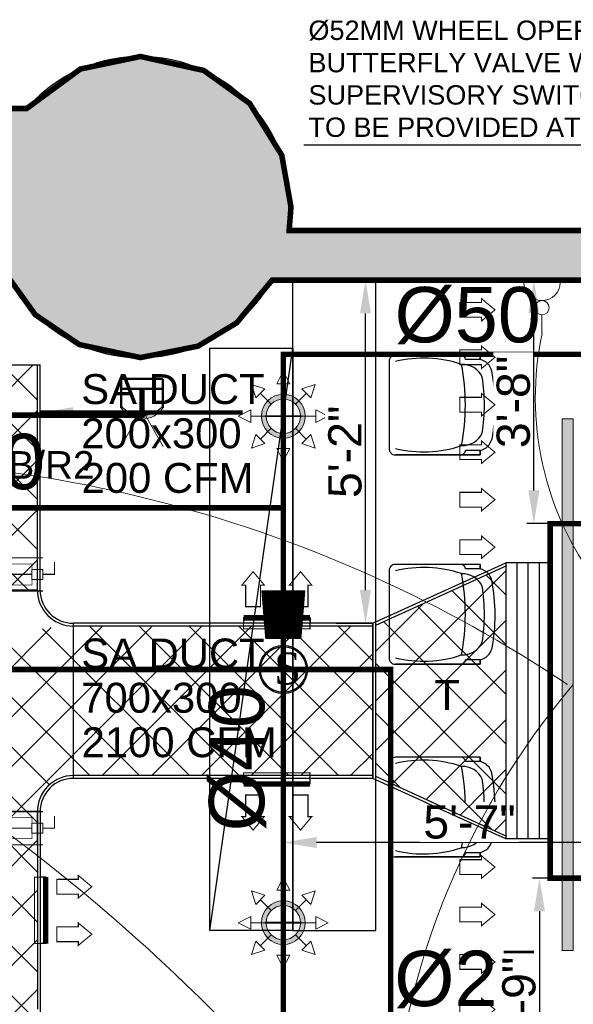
# Model space of a CAD drawing. Header units: millimetres. Extents: x 5491 to 7064, y -905 to 1700.
# Tile 16 of 18: x 5712 to 5812, y 1522 to 1700. Entities that reach past the tile are written whole.
import ezdxf

# ---------------------------------------------------------------- set-up
doc = ezdxf.new("R2010")
doc.units = ezdxf.units.MM
doc.linetypes.add('CONTINOUS', pattern=[0])
for name, color, linetype, lineweight in [('00-ABM  COMMON TEXT', 7, 'Continuous', 0), ('00-ABM-F-SP PIPES', 22, 'Continuous', 13), ('00-ABM-SPR-68-D', 6, 'Continuous', 0), ('CCTV Legend', 7, 'Continuous', 5), ('DT-ME-VOLUME CONTROL DAMPER', 1, 'Continuous', 20), ('E-POWER', 7, 'Continuous', 15), ('EE_LOOP (EMG)', 6, 'Continuous', 0), ('FAS Cable', 1, 'Continuous', 35), ('FAS Legend', 6, 'Continuous', 0), ('Fire Extinguisher', 1, 'Continuous', 0), ('LIGHT', 5, 'Continuous', 0), ('LOOP R', 1, 'Continuous', 0), ('MEP CCTV', 3, 'Continuous', 0), ('MEPTEK-SAD', 6, 'Continuous', 50), ('POWER LOOP', 6, 'Continuous', 0), ('Smoke Detector Belw for Celing', 1, 'Continuous', 15), ('wall', 8, 'Continuous', 30)]:
    doc.layers.add(name, color=color, linetype=linetype, lineweight=lineweight)
for name, color, linetype in [('00-ABM-SPRINKLER TEXT', 7, 'Continuous'), ('CCTV CABLE', 6, 'Continuous'), ('Furniture', 7, 'Continuous'), ('Jaushi-AC Equipment', 5, 'Continuous'), ('MEPTEK-DIMENSION', 7, 'Continuous'), ('TEXT', 7, 'Continuous')]:
    doc.layers.add(name, color=color, linetype=linetype)
doc.styles.add('ARUP', font='sanss___.ttf', dxfattribs={"height": 250})
doc.styles.get("Standard").update_dxf_attribs({"font": 'arial.ttf'})
doc.styles.add('style3', font='comic.ttf')
doc.dimstyles.new('ISO-25', dxfattribs={"dimtxt": 6, "dimasz": 6, "dimexe": 1.25, "dimexo": 0.625, "dimtad": 1, "dimdec": 0, "dimlunit": 4, "dimtxsty": 'Standard', "dimcen": 2.5, "dimclrd": 8, "dimclre": 8, "dimadec": 0, "dimazin": 0, "dimtfac": 1, "dimtdec": 0, "dimtmove": 0, "dimatfit": 3, "dimfxl": 0, "dimarcsym": 0})

# ---------------------------------------------------------------- blocks, each defined once
blk = doc.blocks.new('SP')
at = {"layer": '00-ABM-SPR-68-D', "lineweight": 0}
h = blk.add_hatch(color=3, dxfattribs=at)
h.paths.add_polyline_path([(1540.98, 1767.25, 1), (1546.58, 1761.64, 1)])
h.paths.add_polyline_path([(1545.97, 1762.26, -1), (1541.59, 1766.64, -1)], flags=16)
for p, q in [((1543.78, 1772.57), (1542.63, 1770.29)), ((1543.78, 1772.57), (1544.93, 1770.29)), ((1538.03, 1770.19), (1540.46, 1769.39)), ((1538.03, 1770.19), (1538.84, 1767.76)), ((1538.84, 1767.76), (1540.46, 1769.39)), ((1542.63, 1770.29), (1544.93, 1770.29)), ((1543.78, 1767.54), (1543.78, 1770.29)), ((1549.52, 1770.19), (1547.1, 1769.39)), ((1547.1, 1769.39), (1548.72, 1767.76)), ((1549.52, 1770.19), (1548.72, 1767.76)), ((1541.59, 1766.64), (1539.65, 1768.57)), ((1545.97, 1766.64), (1547.91, 1768.57)), ((1535.65, 1764.45), (1537.94, 1765.59)), ((1537.94, 1763.3), (1537.94, 1765.59)), ((1551.9, 1764.45), (1549.62, 1765.59)), ((1549.62, 1763.3), (1549.62, 1765.59)), ((1535.65, 1764.45), (1537.94, 1763.3)), ((1540.68, 1764.45), (1537.94, 1764.45)), ((1546.88, 1764.45), (1549.62, 1764.45)), ((1551.9, 1764.45), (1549.62, 1763.3)), ((1541.59, 1762.26), (1539.65, 1760.32)), ((1545.97, 1762.26), (1547.91, 1760.32)), ((1538.03, 1758.7), (1538.84, 1761.13)), ((1540.46, 1759.51), (1538.84, 1761.13)), ((1543.78, 1761.35), (1543.78, 1758.61)), ((1548.72, 1761.13), (1547.1, 1759.51)), ((1549.52, 1758.7), (1548.72, 1761.13)), ((1538.03, 1758.7), (1540.46, 1759.51)), ((1543.78, 1756.32), (1542.63, 1758.61)), ((1544.93, 1758.61), (1542.63, 1758.61)), ((1543.78, 1756.32), (1544.93, 1758.61)), ((1549.52, 1758.7), (1547.1, 1759.51))]:
    blk.add_line(p, q, dxfattribs=at)
at = {"layer": '00-ABM-SPR-68-D', "color": 3, "lineweight": 0, "const_width": 0.307}
for points in [[(1543.78, 1768.41), (1543.78, 1760.48)], [(1547.07, 1764.45), (1540.49, 1764.45)]]:
    blk.add_lwpolyline(points, dxfattribs=at)
at = {"layer": '00-ABM-SPR-68-D', "color": 3, "lineweight": 0}
for radius in [3.96, 3.1]:
    blk.add_circle((1543.78, 1764.45), radius, dxfattribs=at)
blk = doc.blocks.new('*D11')
at = {"layer": '00-ABM-F-SP PIPES', "color": 8, "lineweight": -2, "transparency": 16777216}
for p, q in [((5759.43, 1537.13), (5759.43, 1552.23)), ((5826.69, 1537.13), (5826.69, 1552.23)), ((5820.69, 1550.98), (5765.43, 1550.98))]:
    blk.add_line(p, q, dxfattribs=at)
at = {"layer": '00-ABM-F-SP PIPES', "color": 8, "transparency": 16777216}
for points in [[(5765.43, 1551.98), (5765.43, 1549.98), (5759.43, 1550.98)], [(5820.69, 1551.98), (5820.69, 1549.98), (5826.69, 1550.98)]]:
    blk.add_solid(points, dxfattribs=at)
at = {"layer": 'Defpoints', "color": 0, "transparency": 16777216}
for p in [(5759.43, 1550.98), (5759.43, 1536.5), (5826.69, 1536.5)]:
    blk.add_point(p, dxfattribs=at)
at = {"layer": '00-ABM-F-SP PIPES', "color": 0, "transparency": 16777216, "insert": (5793.06, 1554.66), "char_height": 6, "attachment_point": 5, "bg_fill": 3, "box_fill_scale": 1.1, "bg_fill_color": 256, "bg_fill_true_color": 13158600, "bg_fill_transparency": 0}
blk.add_mtext('5\'-7"', dxfattribs=at)
blk = doc.blocks.new('dome camera')
at = {"layer": 'MEP CCTV', "lineweight": 0}
blk.add_hatch(color=3, dxfattribs=at).paths.add_polyline_path([(-1802898, -38106, -0.452865), (-1802912, -38531), (-1802890, -38531, 0.531355), (-1802888, -38094)])
at = {"layer": 'MEP CCTV', "color": 3, "lineweight": 0}
for p, q in [((-1802888, -38094), (-1802912, -38094)), ((-1802888, -38094), (-1802898, -38106)), ((-1802890, -38531), (-1802912, -38531))]:
    blk.add_line(p, q, dxfattribs=at)
for points in [[(-1803194, -38094, 25, 25, 0), (-1803091, -38094, 50, 50, 0)], [(-1803194, -38094, 25, 25, 0), (-1803194, -38531, 50, 50, 0)], [(-1803091, -38094, 25, 25, 0), (-1802888, -38094, 50, 50, 0)], [(-1803091, -38094, 25, 25, 0), (-1803091, -38531, 50, 50, 0)], [(-1803194, -38531, 25, 25, 0), (-1803091, -38531, 50, 50, 0)], [(-1803091, -38531, 25, 25, 0), (-1802888, -38531, 50, 50, 0)]]:
    blk.add_lwpolyline(points, format="xyseb", dxfattribs=at)
for points in [[(-1802811, -38276), (-1802484, -38090)], [(-1802811, -38348), (-1802484, -38534)]]:
    blk.add_lwpolyline(points, dxfattribs=at)
at = {"layer": 'MEP CCTV', "color": 3, "lineweight": 0, "const_width": 12.9}
blk.add_lwpolyline([(-1802811, -38276, 0.402103), (-1802846, -38313, 0.401283), (-1802811, -38349, 0.401283)], format="xyb", dxfattribs=at)
at = {"layer": 'MEP CCTV', "color": 3, "lineweight": 0}
for centre, radius, start, end in [((-1803092, -38312), 283, 309.3583, 50.6417), ((-1803037, -38312), 264, 303.8352, 55.7719)]:
    blk.add_arc(centre, radius, start, end, dxfattribs=at)
blk = doc.blocks.new('wer')
at = {"layer": 'Smoke Detector Belw for Celing', "lineweight": 30}
h = blk.add_hatch(color=1, dxfattribs=at)
h.paths.add_polyline_path([(758174.1, 178757, 1), (758066.2, 178757, 1)])
h.paths.add_polyline_path([(758171.2, 178757, 1), (758069.1, 178757, 1)], flags=16)
at = {"layer": 'Smoke Detector Belw for Celing', "color": 1, "lineweight": 30}
for radius in [53.9, 51.1]:
    blk.add_circle((758120.2, 178757), radius, dxfattribs=at)
at = {"layer": 'Smoke Detector Belw for Celing', "color": 3, "lineweight": 30, "insert": (758099.6, 178794.8), "char_height": 71.28, "width": 1758.163, "attachment_point": 1, "style": 'style3'}
blk.add_mtext('{\\fTimes New Roman|b0|i0|c0|p18;S}', dxfattribs=at)
blk = doc.blocks.new('5a')
at = {"color": 30}
for p, q in [((0, -143), (0, 143)), ((254.3, 0), (399.6, 0))]:
    blk.add_line(p, q, dxfattribs=at)
blk.add_circle((198.7, 0), 55.7, dxfattribs=at)
blk.add_arc((0, 0), 143, 270, 90, dxfattribs=at)
blk = doc.blocks.new('*D100')
at = {"layer": 'Defpoints', "color": 0, "transparency": 16777216}
for p in [(5768.34, 1652.5), (5774.27, 1652.5), (5768.34, 1590.56)]:
    blk.add_point(p, dxfattribs=at)
at = {"layer": 'MEPTEK-DIMENSION', "transparency": 16777216}
for p, q in [((5768.97, 1652.5), (5775.52, 1652.5)), ((5774.27, 1596.56), (5774.27, 1646.5)), ((5768.97, 1590.56), (5775.52, 1590.56))]:
    blk.add_line(p, q, dxfattribs=at)
for points in [[(5773.27, 1646.5), (5775.27, 1646.5), (5774.27, 1652.5)], [(5773.27, 1596.56), (5775.27, 1596.56), (5774.27, 1590.56)]]:
    blk.add_solid(points, dxfattribs=at)
at = {"layer": 'MEPTEK-DIMENSION', "transparency": 16777216, "insert": (5770.58, 1621.53), "char_height": 6, "attachment_point": 5, "rotation": 90, "bg_fill": 3, "box_fill_scale": 1.1, "bg_fill_color": 256, "bg_fill_true_color": 13158600, "bg_fill_transparency": 0}
blk.add_mtext('5\'-2"', dxfattribs=at)
blk = doc.blocks.new('*D104')
at = {"layer": 'Defpoints', "color": 0, "transparency": 16777216}
for p in [(5804.68, 1652.5), (5815.45, 1652.5), (5815.45, 1608.56)]:
    blk.add_point(p, dxfattribs=at)
at = {"layer": 'MEPTEK-DIMENSION', "transparency": 16777216}
for p, q in [((5814.82, 1652.5), (5803.43, 1652.5)), ((5804.68, 1614.56), (5804.68, 1646.5)), ((5814.82, 1608.56), (5803.43, 1608.56))]:
    blk.add_line(p, q, dxfattribs=at)
for points in [[(5803.68, 1646.5), (5805.68, 1646.5), (5804.68, 1652.5)], [(5803.68, 1614.56), (5805.68, 1614.56), (5804.68, 1608.56)]]:
    blk.add_solid(points, dxfattribs=at)
at = {"layer": 'MEPTEK-DIMENSION', "transparency": 16777216, "insert": (5800.99, 1630.53), "char_height": 6, "attachment_point": 5, "rotation": 90, "bg_fill": 3, "box_fill_scale": 1.1, "bg_fill_color": 256, "bg_fill_true_color": 13158600, "bg_fill_transparency": 0}
blk.add_mtext('3\'-8"', dxfattribs=at)
blk = doc.blocks.new('*D107')
at = {"layer": 'Defpoints', "color": 0, "transparency": 16777216}
for p in [(5715.51, 1522.39), (5782.9, 1510.14), (5782.9, 1499.5)]:
    blk.add_point(p, dxfattribs=at)
at = {"layer": 'MEPTEK-DIMENSION', "transparency": 16777216}
for p, q in [((5715.51, 1521.77), (5715.51, 1508.89)), ((5782.9, 1500.13), (5782.9, 1511.39)), ((5721.51, 1510.14), (5776.9, 1510.14))]:
    blk.add_line(p, q, dxfattribs=at)
for points in [[(5721.51, 1511.14), (5721.51, 1509.14), (5715.51, 1510.14)], [(5776.9, 1511.14), (5776.9, 1509.14), (5782.9, 1510.14)]]:
    blk.add_solid(points, dxfattribs=at)
at = {"layer": 'MEPTEK-DIMENSION', "transparency": 16777216, "insert": (5749.21, 1513.82), "char_height": 6, "attachment_point": 5, "bg_fill": 3, "box_fill_scale": 1.1, "bg_fill_color": 256, "bg_fill_true_color": 13158600, "bg_fill_transparency": 0}
blk.add_mtext('5\'-7"', dxfattribs=at)
blk = doc.blocks.new('*D101')
at = {"layer": 'Defpoints', "color": 0, "transparency": 16777216}
for p in [(5808.94, 1544.56), (5805.69, 1499.5), (5808.94, 1499.5)]:
    blk.add_point(p, dxfattribs=at)
at = {"layer": 'MEPTEK-DIMENSION', "transparency": 16777216}
for p, q in [((5808.31, 1544.56), (5804.44, 1544.56)), ((5805.69, 1538.56), (5805.69, 1505.5)), ((5808.31, 1499.5), (5804.44, 1499.5))]:
    blk.add_line(p, q, dxfattribs=at)
for points in [[(5804.69, 1538.56), (5806.69, 1538.56), (5805.69, 1544.56)], [(5804.69, 1505.5), (5806.69, 1505.5), (5805.69, 1499.5)]]:
    blk.add_solid(points, dxfattribs=at)
at = {"layer": 'MEPTEK-DIMENSION', "transparency": 16777216, "insert": (5802, 1522.03), "char_height": 6, "attachment_point": 5, "rotation": 90, "bg_fill": 3, "box_fill_scale": 1.1, "bg_fill_color": 256, "bg_fill_true_color": 13158600, "bg_fill_transparency": 0}
blk.add_mtext('3\'-9"', dxfattribs=at)
blk = doc.blocks.new('*U63')
at = {"layer": 'DT-ME-VOLUME CONTROL DAMPER', "const_width": 5}
for points in [[(173.5, 150), (-564, 150)], [(-539, 150), (-539, 0)], [(148.5, 150), (148.5, 0)], [(173.5, 0), (-564, 0)]]:
    blk.add_lwpolyline(points, dxfattribs=at)
at = {"layer": 'DT-ME-VOLUME CONTROL DAMPER', "color": 8}
for points in [[(-564, 97.5), (-514, 97.5), (-514, 52.5), (-564, 52.5)], [(173.5, 97.5), (123.5, 97.5), (123.5, 52.5), (173.5, 52.5)]]:
    blk.add_lwpolyline(points, close=True, dxfattribs=at)
at = {"layer": 'DT-ME-VOLUME CONTROL DAMPER', "color": 8, "ltscale": 150, "const_width": 3}
blk.add_lwpolyline([(123.5, 122.5), (-514, 122.5), (-514, 27.5), (123.5, 27.5)], close=True, dxfattribs=at)
at = {"layer": 'DT-ME-VOLUME CONTROL DAMPER', "color": 6, "ltscale": 100, "const_width": 5}
for points in [[(-564, 75), (-616, 75), (-616, 19.3)], [(-514, 75), (123.5, 75)]]:
    blk.add_lwpolyline(points, dxfattribs=at)
blk = doc.blocks.new('*U64')
at = {"layer": 'DT-ME-VOLUME CONTROL DAMPER', "const_width": 5}
for points in [[(173.5, 150), (-59.5, 150)], [(-34.5, 150), (-34.5, 0)], [(148.5, 150), (148.5, 0)], [(173.5, 0), (-59.5, 0)]]:
    blk.add_lwpolyline(points, dxfattribs=at)
at = {"layer": 'DT-ME-VOLUME CONTROL DAMPER', "color": 8}
for points in [[(-59.5, 97.5), (-9.5, 97.5), (-9.5, 52.5), (-59.5, 52.5)], [(173.5, 97.5), (123.5, 97.5), (123.5, 52.5), (173.5, 52.5)]]:
    blk.add_lwpolyline(points, close=True, dxfattribs=at)
at = {"layer": 'DT-ME-VOLUME CONTROL DAMPER', "color": 8, "ltscale": 150, "const_width": 3}
blk.add_lwpolyline([(123.5, 122.5), (-9.5, 122.5), (-9.5, 27.5), (123.5, 27.5)], close=True, dxfattribs=at)
at = {"layer": 'DT-ME-VOLUME CONTROL DAMPER', "color": 6, "ltscale": 100, "const_width": 5}
for points in [[(-59.5, 75), (-111.5, 75), (-111.5, 19.3)], [(-9.5, 75), (123.5, 75)]]:
    blk.add_lwpolyline(points, dxfattribs=at)

msp = doc.modelspace()

# ---------------------------------------------------------------- hatches: boundary and pattern name
at = {"layer": '00-ABM  COMMON TEXT'}
h = msp.add_hatch(dxfattribs=at)
h.set_pattern_fill('ANSI31', color=3, scale=0.1, angle=90)
h.set_pattern_definition([(135, (-43107.020239, -300242.513884), (-0.00883883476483, -0.00883883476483), [])])
h.paths.add_polyline_path([(5756.25, 1587.84), (5755.55, 1596.45), (5763.32, 1596.45), (5762.61, 1587.84)])
at = {"layer": 'LIGHT'}
h = msp.add_hatch(color=2, dxfattribs=at)
h.dxf.hatch_style = 1
h.paths.add_polyline_path([(5785.25, 1277.19), (5787.25, 1277.19), (5787.25, 1349.19), (5785.25, 1349.19)])
h.paths.add_polyline_path([(5731.62, 1277.19), (5733.62, 1277.19), (5733.62, 1349.19), (5731.62, 1349.19)])
h.paths.add_polyline_path([(5731.62, 1390.01), (5733.62, 1390.01), (5733.62, 1462.01), (5731.62, 1462.01)])
h.paths.add_polyline_path([(5669.4, 1390.01), (5671.4, 1390.01), (5671.4, 1462.01), (5669.4, 1462.01)])
h.paths.add_polyline_path([(5669.4, 1277.19), (5671.4, 1277.19), (5671.4, 1349.19), (5669.4, 1349.19)])
h.paths.add_polyline_path([(5619.79, 1278.19), (5621.79, 1278.19), (5621.79, 1350.19), (5619.79, 1350.19)])
h.paths.add_polyline_path([(5619.83, 1390.01), (5621.83, 1390.01), (5621.83, 1462.01), (5619.83, 1462.01)])
h.paths.add_polyline_path([(5695.15, 1562.05), (5695.15, 1564.05), (5623.15, 1564.05), (5623.15, 1562.05)])
h.paths.add_polyline_path([(5695.15, 1620.34), (5695.15, 1618.34), (5623.15, 1618.34), (5623.15, 1620.34)])
h.paths.add_polyline_path([(5809.77, 1531.5), (5811.77, 1531.5), (5811.77, 1627.5), (5809.77, 1627.5)])
at = {"layer": 'MEPTEK-SAD', "lineweight": 0}
h = msp.add_hatch(dxfattribs=at)
h.set_pattern_fill('ANSI37', color=8, scale=2)
h.paths.add_polyline_path([(5707.51, 1637.22), (5715.01, 1637.22), (5715.01, 1596.56), (5707.51, 1596.56)])
at = {"layer": 'wall'}
h = msp.add_hatch(color=8, dxfattribs=at)
h.dxf.hatch_style = 1
h.paths.add_polyline_path([(5713.07, 1683.5), (5608.87, 1683.5), (5608.87, 1674.5), (5707.9, 1674.5, 0.025095), (5707.15, 1671.88), (5707.15, 1659.57, 0.686006), (5757.38, 1652.5), (5865.9, 1652.5), (5865.9, 1616.5), (5865.9, 1580.5), (5865.9, 1544.5), (5865.9, 1508.5), (5865.9, 1499.5), (5782.9, 1499.5), (5782.9, 1476.5), (5791.9, 1476.5), (5791.9, 1490.5), (5874.9, 1490.5), (5874.9, 1661.5), (5760.48, 1661.5, 0.754163)])
h.paths.add_polyline_path([(5820.9, 1414.5), (5791.9, 1414.5), (5791.9, 1428.5), (5782.9, 1428.5), (5782.9, 1405.5), (5811.9, 1405.5), (5811.9, 1374.5), (5811.9, 1374.5), (5811.9, 1338.5), (5811.9, 1302.5), (5811.9, 1266.5), (5811.9, 1266.5), (5796.9, 1266.5), (5769.9, 1266.5), (5769.9, 1266.5), (5754.9, 1266.5), (5739.9, 1266.5), (5713.13, 1266.5), (5713.13, 1266.5), (5698.13, 1266.5), (5683.13, 1266.5), (5656.37, 1266.5), (5656.37, 1266.5), (5641.37, 1266.5), (5608.52, 1266.5), (5608.52, 1257.5), (5820.9, 1257.5)])

# ---------------------------------------------------------------- linework, layer by layer
at = {"layer": '00-ABM  COMMON TEXT', "color": 0}
msp.add_lwpolyline([(5756.25, 1587.84), (5755.55, 1596.45), (5763.32, 1596.45), (5762.61, 1587.84), (5756.25, 1587.84)], dxfattribs=at)
at = {"layer": '00-ABM-F-SP PIPES', "color": 6, "const_width": 1}
for points in [[(5834.08, 1639.13), (5759.43, 1639.13), (5759.43, 1296.5)], [(5645.59, 1611.41), (5759.43, 1611.41)]]:
    msp.add_lwpolyline(points, dxfattribs=at)
at = {"layer": 'CCTV CABLE', "const_width": 1}
msp.add_lwpolyline([(5625.46, 1667.97), (5625.46, 1628.14), (5733.91, 1628.14), (5733.91, 1632.92)], dxfattribs=at)
at = {"layer": 'EE_LOOP (EMG)'}
msp.add_arc((5677.56, 1381), 239.05, 56.1338, 94.4162, dxfattribs=at)
at = {"layer": 'Furniture', "color": 8, "linetype": 'Continuous'}
for p, q in [((5761.15, 1535.09), (5761.15, 1652.5)), ((5776.15, 1535.09), (5776.15, 1652.5)), ((5746.15, 1535.09), (5746.15, 1640.26)), ((5746.15, 1640.26), (5761.15, 1640.26)), ((5746.15, 1535.09), (5761.15, 1640.26)), ((5761.15, 1640.26), (5761.15, 1535.09)), ((5794.99, 1621.75), (5792.31, 1621.75)), ((5794.99, 1583.95), (5792.31, 1583.95)), ((5794.99, 1549.15), (5792.31, 1549.15)), ((5761.15, 1535.09), (5746.15, 1535.09)), ((5761.15, 1535.09), (5746.15, 1535.09)), ((5761.15, 1535.09), (5776.15, 1535.09))]:
    msp.add_line(p, q, dxfattribs=at)
for points in [[(5779.67, 1620.98), (5794.99, 1620.98), (5794.99, 1621.75), (5794.99, 1621.75, 0.268172), (5797.12, 1623.86, 0.092665), (5797.09, 1636.1, 0.274698), (5794.99, 1638.21), (5794.99, 1638.21), (5794.99, 1638.98), (5779.67, 1638.98, 0.414214), (5778.52, 1637.83), (5778.52, 1622.13, 0.414214), (5779.67, 1620.98, 7.595754)], [(5779.67, 1583.19), (5794.99, 1583.19), (5794.99, 1583.95), (5794.99, 1583.95, 0.268172), (5797.12, 1586.07, 0.092665), (5797.09, 1598.31, 0.274698), (5794.99, 1600.42), (5794.99, 1600.42), (5794.99, 1601.19), (5779.67, 1601.19, 0.414214), (5778.52, 1600.04), (5778.52, 1584.33, 0.414214), (5779.67, 1583.19, 7.595754)], [(5779.67, 1548.38), (5794.99, 1548.38), (5794.99, 1549.15), (5794.99, 1549.15, 0.268172), (5797.12, 1551.27, 0.092665), (5797.09, 1563.51, 0.274698), (5794.99, 1565.62), (5794.99, 1565.62), (5794.99, 1566.38), (5779.67, 1566.38, 0.414214), (5778.52, 1565.24), (5778.52, 1549.53, 0.414214), (5779.67, 1548.38, 7.595754)]]:
    msp.add_lwpolyline(points, format="xyb", dxfattribs=at)
for points in [[(5794.99, 1638.98), (5794.99, 1638.21), (5792.31, 1638.21)], [(5794.99, 1621.75), (5794.99, 1620.98), (5779.67, 1620.98)], [(5794.99, 1601.19), (5794.99, 1600.42), (5792.31, 1600.42)], [(5794.99, 1583.95), (5794.99, 1583.19), (5779.67, 1583.19)], [(5794.99, 1566.38), (5794.99, 1565.62), (5792.31, 1565.62)], [(5794.99, 1549.15), (5794.99, 1548.38), (5779.67, 1548.38)]]:
    msp.add_lwpolyline(points, dxfattribs=at)
for centre, radius, start, end in [((5784.75, 1617.07), 21.37, 71.3295, 103.7437), ((5791.44, 1638.13), 0.878, 5.8349, 76.8336), ((5754.53, 1629.98), 37.78, 348.8, 11.2), ((5791.77, 1633.39), 3.93, 24.1525, 92.6693), ((5764.37, 1629.92), 31.38, 350.9123, 9.319), ((5791.77, 1626.57), 3.93, 267.3307, 335.8475), ((5784.75, 1642.89), 21.37, 256.2563, 288.6705), ((5791.44, 1621.84), 0.878, 283.1664, 354.1651), ((5784.75, 1579.28), 21.37, 71.3295, 103.7437), ((5791.44, 1600.33), 0.878, 5.8349, 76.8336), ((5791.77, 1595.59), 3.93, 24.1525, 92.6693), ((5754.53, 1592.19), 37.78, 348.8, 11.2), ((5764.37, 1592.12), 31.38, 350.9123, 9.319), ((5791.77, 1588.78), 3.93, 267.3307, 335.8475), ((5784.75, 1605.09), 21.37, 256.2563, 288.6705), ((5791.44, 1584.04), 0.878, 283.1664, 354.1651), ((5791.44, 1565.53), 0.878, 5.8349, 76.8336), ((5784.75, 1544.48), 21.37, 71.3295, 103.7437), ((5791.77, 1560.79), 3.93, 24.1525, 92.6693), ((5754.53, 1557.38), 37.78, 348.8, 11.2), ((5764.37, 1557.32), 31.38, 350.9123, 9.319), ((5791.77, 1553.98), 3.93, 267.3307, 335.8475), ((5784.75, 1570.29), 21.37, 256.2563, 288.6705), ((5791.44, 1549.24), 0.878, 283.1664, 354.1651)]:
    msp.add_arc(centre, radius, start, end, dxfattribs=at)
at = {"layer": 'Jaushi-AC Equipment', "linetype": 'CONTINOUS'}
for p, q in [((5707.01, 1637.22), (5715.51, 1637.22)), ((5715.01, 1596.56), (5715.01, 1637.22)), ((5715.01, 1596.56), (5715.01, 1637.22)), ((5715.51, 1596.56), (5715.51, 1637.22)), ((5715.01, 1596.56), (5707.01, 1596.56)), ((5775.61, 1590.56), (5721.51, 1590.56)), ((5775.61, 1590.06), (5721.51, 1590.06))]:
    msp.add_line(p, q, dxfattribs=at)
for points in [[(5851.61, 1608.56), (5807.61, 1608.56)], [(5721.51, 1562.56), (5721.51, 1590.56)], [(5775.61, 1590.56), (5775.61, 1562.56)], [(5715.51, 1556.56), (5687.51, 1556.56)]]:
    msp.add_lwpolyline(points, dxfattribs=at)
at = {"layer": 'Jaushi-AC Equipment', "color": 1, "linetype": 'CONTINOUS', "ltscale": 0.5, "extrusion": (-1.53481e-09, 6.93212e-21, 1), "const_width": 0.2, "elevation": 0}
msp.add_lwpolyline([(5797.65, 1604.31), (5795.21, 1602.28), (5795.21, 1602.98), (5791.31, 1602.98), (5791.31, 1605.65), (5795.21, 1605.65), (5795.21, 1606.34), (5797.65, 1604.31)], dxfattribs=at)
at = {"layer": 'Jaushi-AC Equipment', "color": 6, "linetype": 'CONTINOUS', "extrusion": (6.93297e-21, -1.53481e-09, 1), "const_width": 0.2, "elevation": 0}
msp.add_lwpolyline([(5753.97, 1599.89), (5751.94, 1597.45), (5752.63, 1597.45), (5752.63, 1593.56), (5755.31, 1593.56), (5755.31, 1597.45), (5756, 1597.45), (5753.97, 1599.89)], dxfattribs=at)
at = {"layer": 'Jaushi-AC Equipment', "color": 6, "linetype": 'CONTINOUS', "extrusion": (-6.93184e-21, -1.53481e-09, 1), "const_width": 0.2, "elevation": 0}
msp.add_lwpolyline([(5762.54, 1599.89), (5764.57, 1597.45), (5763.88, 1597.45), (5763.88, 1593.56), (5761.2, 1593.56), (5761.2, 1597.45), (5760.51, 1597.45), (5762.54, 1599.89)], dxfattribs=at)
at = {"layer": 'Jaushi-AC Equipment', "color": 1, "linetype": 'CONTINOUS'}
msp.add_lwpolyline([(5807.61, 1601.48), (5805.61, 1601.48), (5803.61, 1601.48), (5801.61, 1601.48), (5799.61, 1601.48)], dxfattribs=at)
at = {"layer": 'Jaushi-AC Equipment', "color": 6, "linetype": 'CONTINOUS', "const_width": 1}
for points in [[(5752.25, 1591.56), (5764.25, 1591.56)], [(5752.25, 1561.56), (5764.25, 1561.56)], [(5716.51, 1532.74), (5716.51, 1544.74)]]:
    msp.add_lwpolyline(points, dxfattribs=at)
at = {"layer": 'Jaushi-AC Equipment', "color": 6, "linetype": 'CONTINOUS', "const_width": 0.2}
for points in [[(5752.25, 1589.56), (5764.25, 1589.56), (5764.25, 1591.56), (5752.25, 1591.56)], [(5752.25, 1561.56), (5764.25, 1561.56), (5764.25, 1563.56), (5752.25, 1563.56)], [(5716.51, 1532.74), (5716.51, 1544.74), (5714.51, 1544.74), (5714.51, 1532.74)]]:
    msp.add_lwpolyline(points, close=True, dxfattribs=at)
at = {"layer": 'Jaushi-AC Equipment', "color": 6, "linetype": 'CONTINOUS'}
for points in [[(5752.25, 1591.56), (5752.25, 1590.56)], [(5764.25, 1591.56), (5764.25, 1590.56)], [(5752.25, 1561.56), (5752.25, 1562.56)], [(5764.25, 1561.56), (5764.25, 1562.56)], [(5716.51, 1544.74), (5715.51, 1544.74)], [(5716.51, 1532.74), (5715.51, 1532.74)]]:
    msp.add_lwpolyline(points, dxfattribs=at)
at = {"layer": 'Jaushi-AC Equipment', "color": 6, "linetype": 'CONTINOUS', "extrusion": (6.93297e-21, 1.53481e-09, 1), "const_width": 0.2, "elevation": 0}
msp.add_lwpolyline([(5753.97, 1553.23), (5751.94, 1555.66), (5752.63, 1555.66), (5752.63, 1559.56), (5755.31, 1559.56), (5755.31, 1555.66), (5756, 1555.66), (5753.97, 1553.23)], dxfattribs=at)
at = {"layer": 'Jaushi-AC Equipment', "color": 6, "linetype": 'CONTINOUS', "extrusion": (-1.53481e-09, -6.93175e-21, 1), "const_width": 0.2, "elevation": 0}
msp.add_lwpolyline([(5724.84, 1543), (5722.4, 1545.03), (5722.4, 1544.33), (5718.51, 1544.33), (5718.51, 1541.66), (5722.4, 1541.66), (5722.4, 1540.97), (5724.84, 1543)], dxfattribs=at)
at = {"layer": 'Jaushi-AC Equipment', "color": 6, "linetype": 'CONTINOUS', "extrusion": (-1.53481e-09, 6.93306e-21, 1), "const_width": 0.2, "elevation": 0}
msp.add_lwpolyline([(5724.84, 1534.43), (5722.4, 1532.4), (5722.4, 1533.09), (5718.51, 1533.09), (5718.51, 1535.76), (5722.4, 1535.76), (5722.4, 1536.46), (5724.84, 1534.43)], dxfattribs=at)
at = {"layer": 'Jaushi-AC Equipment', "linetype": 'CONTINOUS'}
for radius in [6.5, 6.5, 6]:
    msp.add_arc((5721.51, 1596.56), radius, 180, 270, dxfattribs=at)
at = {"layer": 'LIGHT'}
msp.add_lwpolyline([(5809.77, 1531.5), (5811.77, 1531.5), (5811.77, 1627.5), (5809.77, 1627.5)], close=True, dxfattribs=at)
at = {"layer": 'POWER LOOP', "color": 5}
msp.add_arc((5860.77, 1631.36), 55.83, 168.0673, 265.4898, dxfattribs=at)
at = {"layer": 'wall', "color": 8, "const_width": 1}
for points in [[(5608.87, 1683.5), (5713.07, 1683.5), (5722.78, 1690.64), (5733.63, 1692.9), (5745.07, 1690.38), (5745.07, 1690.38), (5753.34, 1684.44), (5753.34, 1684.44), (5759.15, 1675.07), (5760.81, 1665.72), (5760.48, 1661.5), (5874.9, 1661.5)], [(5865.9, 1652.5), (5757.38, 1652.5), (5751.01, 1644.82), (5744.03, 1640.61), (5733.63, 1638.54), (5722.58, 1640.89), (5714.64, 1646.27), (5709.17, 1653.87)]]:
    msp.add_lwpolyline(points, dxfattribs=at)
at = {"layer": 'wall'}
for points in [[(5608.87, 1674.5), (5608.87, 1683.5), (5713.07, 1683.5)], [(5791.9, 1476.5), (5791.9, 1490.5), (5874.9, 1490.5), (5874.9, 1661.5), (5760.48, 1661.5)], [(5865.9, 1652.5), (5757.38, 1652.5)]]:
    msp.add_lwpolyline(points, dxfattribs=at)
for start, end in [(351.0632, 139.1522), (161.1595, 330.8917)]:
    msp.add_arc((5733.63, 1665.72), 27.18, start, end, dxfattribs=at)

# ---------------------------------------------------------------- block references
at = {"layer": '00-ABM-SPR-68-D', "lineweight": 0}
for p in [(4215.65, -136.49), (4215.65, -227.94)]:
    msp.add_blockref('SP', p, dxfattribs=at)
at = {"layer": 'CCTV Legend', "lineweight": 0, "xscale": -0.01721066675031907, "yscale": 0.01721066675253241, "zscale": 0.01721066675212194, "rotation": 90}
msp.add_blockref('dome camera', (5074.53, -29399.49, 0), dxfattribs=at)
at = {"layer": 'DT-ME-VOLUME CONTROL DAMPER', "xscale": 0.04, "yscale": 0.04, "zscale": 0.04, "rotation": 180}
for name, p in [('*U64', (5713.63, 1602.4)), ('*U63', (5693.45, 1556.56))]:
    msp.add_blockref(name, p, dxfattribs=at)
at = {"layer": 'E-POWER', "xscale": -0.02307692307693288, "yscale": 0.02307692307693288, "zscale": 0.02307692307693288, "rotation": 90}
msp.add_blockref('5a', (5806.14, 1652.12), dxfattribs=at)
at = {"layer": 'FAS Legend', "color": 1, "lineweight": 30, "xscale": 0.08089064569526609, "yscale": 0.08089064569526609, "zscale": 0.08089064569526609}
msp.add_blockref('wer', (-55565.4, -12877.54), dxfattribs=at)

# ---------------------------------------------------------------- texts
at = {"layer": '00-ABM  COMMON TEXT', "color": 1, "insert": (5763.96, 1699.39), "char_height": 3.5, "attachment_point": 1, "style": 'ARUP'}
msp.add_mtext_dynamic_manual_height_columns('%%C52MM WHEEL OPERATED \\PBUTTERFLY VALVE WITH INBUILT SUPERVISORY SWITCH \\PTO BE PROVIDED AT TAP OF POINT.', width=99.8898, gutter_width=12.5, heights=[0], dxfattribs=at)
at = {"layer": '00-ABM-SPRINKLER TEXT'}
for s, p in [('Ø50', (5779.53, 1641.29, 1.99)), ('Ø40', (5690.01, 1614.78, 1.99)), ('Ø25', (5779.46, 1521.44, 1.99))]:
    msp.add_text(s, height=10, dxfattribs=at).set_placement(p)
msp.add_text('Ø40', height=10, rotation=90, dxfattribs=at).set_placement((5755.99, 1552.99, 1.99))
at = {"layer": 'POWER LOOP', "insert": (5678.75, 1621.65), "char_height": 5, "attachment_point": 1}
msp.add_mtext_dynamic_manual_height_columns('TO UPSDB/R2', width=52.0444, gutter_width=12.5, heights=[0], dxfattribs=at)
at = {"layer": 'TEXT', "lineweight": 18, "ltscale": 25, "attachment_point": 1}
for s, insert, char_height, width in [('\\A1;SA DUCT', (5722.94, 1635.55), 5.4018, 35.8073), ('\\A1;200x300', (5722.94, 1627.57), 5.4018, 24.721), ('\\A1;200 CFM', (5723, 1619.52), 5.4018, 34.7128), ('\\A1;SA DUCT', (5722.94, 1587.81), 5.4018, 35.8073), ('\\A1;700x300', (5722.94, 1579.83), 5.4018, 24.721), ('\\A1;T', (5786.7, 1580.32), 5.402, 4.5126), ('\\A1;2100 CFM', (5723, 1571.79), 5.4018, 34.7128)]:
    msp.add_mtext(s, dxfattribs=dict(at, insert=insert, char_height=char_height, width=width))

# ---------------------------------------------------------------- leaders
at = {"layer": 'Fire Extinguisher', "color": 7}
msp.add_leader([(5842.5, 1640.92), (5842.5, 1676.91), (5763.11, 1676.91)], dimstyle='ISO-25', override={"dimgap": 0.625, "dimtad": 0, "dimclrd": 0, "dimfxl": 1.66875, "dimtfill": 1, "dimarcsym": 1}, dxfattribs=at)
at = {"layer": 'TEXT', "lineweight": 18, "ltscale": 25}
msp.add_leader([(5715.51, 1628.61), (5752.06, 1628.61)], dimstyle='ISO-25', override={"dimgap": 0.625, "dimtad": 0, "dimclrd": 256, "dimclre": 256, "dimclrt": 256, "dimfxl": 1.66875, "dimtfill": 1, "dimlwd": 65535, "dimlwe": 65535, "dimarcsym": 1}, dxfattribs=at)

# ---------------------------------------------------------------- next in the draw order: dimensions: what is measured, and where the dimension line sits
at = {"layer": '00-ABM-F-SP PIPES', "color": 7}
dim = msp.add_linear_dim(base=(5759.43, 1550.98), p1=(5826.69, 1536.5), p2=(5759.43, 1536.5), dimstyle='ISO-25', override={"dimfxl": 1.66875, "dimtfill": 1, "dimarcsym": 1}, dxfattribs=at)
dim.commit()
dim.dimension.update_dxf_attribs({"geometry": '*D11', "text_midpoint": (5793.06, 1554.66)})

# ---------------------------------------------------------------- next in the draw order: hatches: boundary and pattern name
at = {"layer": 'MEPTEK-SAD', "lineweight": 0}
h = msp.add_hatch(dxfattribs=at)
h.set_pattern_fill('ANSI37', color=8, scale=2)
h.set_pattern_definition([(45, (36.596, 84.7104), (-4.490128, 4.490128), []), (135, (36.596, 84.7104), (-4.490128, -4.490128), [])])
h.paths.add_polyline_path([(5799.61, 1600.93), (5776.11, 1590.24), (5776.11, 1562.88), (5799.61, 1552.18)])
h.paths.add_polyline_path([(5775.61, 1590.06), (5721.51, 1590.06), (5721.51, 1563.06), (5775.61, 1563.06)])
h.paths.add_polyline_path([(5721.51, 1590.06, 0.414214), (5688.01, 1556.56), (5715.01, 1556.56, -0.414214), (5721.51, 1563.06)])
h.paths.add_polyline_path([(5715.01, 1556.56), (5688.01, 1556.56), (5688.01, 1520.95), (5688.01, 1520.91), (5715, 1520.91), (5715.01, 1520.95)])
h.paths.add_polyline_path([(5715, 1520.91), (5688.01, 1520.91), (5691.51, 1496.91), (5711.5, 1496.91)])

# ---------------------------------------------------------------- next in the draw order: linework, layer by layer
at = {"layer": 'EE_LOOP (EMG)'}
msp.add_arc((5919.32, 1488.47), 140.9, 139.7579, 177.4175, dxfattribs=at)
at = {"layer": 'FAS Cable', "const_width": 1}
msp.add_lwpolyline([(5701.51, 1369.6), (5701.51, 1582.23), (5778.81, 1582.23), (5778.81, 1496.35)], dxfattribs=at)
at = {"layer": 'Jaushi-AC Equipment', "color": 1, "linetype": 'CONTINOUS', "const_width": 1}
msp.add_lwpolyline([(5807.61, 1608.56), (5807.61, 1544.56), (5851.61, 1544.56), (5851.61, 1608.56)], close=True, dxfattribs=at)
at = {"layer": 'Jaushi-AC Equipment', "linetype": 'CONTINOUS'}
for points in [[(5799.61, 1551.63), (5775.61, 1562.56), (5775.61, 1590.56), (5799.61, 1601.48)], [(5799.81, 1552.09), (5776.11, 1562.88), (5776.11, 1590.24), (5799.81, 1601.02)]]:
    msp.add_lwpolyline(points, dxfattribs=at)
at = {"layer": 'Jaushi-AC Equipment', "color": 1, "linetype": 'CONTINOUS'}
for points in [[(5799.61, 1601.48), (5799.61, 1551.63)], [(5801.61, 1601.48), (5801.61, 1551.63)], [(5803.61, 1601.48), (5803.61, 1551.63)], [(5805.61, 1601.48), (5805.61, 1551.63)], [(5807.61, 1551.63), (5805.61, 1551.63), (5803.61, 1551.63), (5801.61, 1551.63), (5799.61, 1551.63)]]:
    msp.add_lwpolyline(points, dxfattribs=at)
at = {"layer": 'Jaushi-AC Equipment', "linetype": 'CONTINOUS'}
for points in [[(5775.61, 1563.06), (5721.51, 1563.06, 0.414214), (5715.01, 1556.56), (5715.01, 1520.91)], [(5775.61, 1563.06), (5721.51, 1563.06, 0.414214), (5715.01, 1556.56), (5715.01, 1520.91)], [(5775.61, 1562.56), (5721.51, 1562.56, 0.414214), (5715.51, 1556.56), (5715.51, 1520.91)]]:
    msp.add_lwpolyline(points, format="xyb", dxfattribs=at)
at = {"layer": 'Jaushi-AC Equipment', "color": 6, "linetype": 'CONTINOUS', "extrusion": (-6.93184e-21, 1.53481e-09, 1), "const_width": 0.2, "elevation": 0}
msp.add_lwpolyline([(5762.54, 1553.23), (5764.57, 1555.66), (5763.88, 1555.66), (5763.88, 1559.56), (5761.2, 1559.56), (5761.2, 1555.66), (5760.51, 1555.66), (5762.54, 1553.23)], dxfattribs=at)
at = {"layer": 'LOOP R'}
msp.add_arc((5503.81, 1278.37), 343, 39.1267, 56.0936, dxfattribs=at)

# ---------------------------------------------------------------- next in the draw order: dimensions: what is measured, and where the dimension line sits
at = {"layer": 'MEPTEK-DIMENSION'}
for base, p1, p2, picture, middle in [((5774.27, 1652.5), (5768.34, 1590.56), (5768.34, 1652.5), '*D100', (5770.58, 1621.53)), ((5804.68, 1652.5), (5815.45, 1608.56), (5815.45, 1652.5), '*D104', (5800.99, 1630.53)), ((5805.69, 1499.5), (5808.94, 1544.56), (5808.94, 1499.5), '*D101', (5802, 1522.03))]:
    dim = msp.add_linear_dim(base=base, p1=p1, p2=p2, angle=90, dimstyle='ISO-25', override={"dimclrd": 256, "dimclre": 256, "dimclrt": 256, "dimfxl": 1.66875, "dimtfill": 1, "dimlwd": 65535, "dimlwe": 65535, "dimarcsym": 1}, dxfattribs=at)
    dim.commit()
    dim.dimension.update_dxf_attribs({"geometry": picture, "text_midpoint": middle})
dim = msp.add_linear_dim(base=(5782.9, 1510.14), p1=(5715.51, 1522.39), p2=(5782.9, 1499.5), dimstyle='ISO-25', override={"dimclrd": 256, "dimclre": 256, "dimclrt": 256, "dimfxl": 1.66875, "dimtfill": 1, "dimlwd": 65535, "dimlwe": 65535, "dimarcsym": 1}, dxfattribs=at)
dim.commit()
dim.dimension.update_dxf_attribs({"geometry": '*D107', "text_midpoint": (5749.21, 1513.82)})

# ---------------------------------------------------------------- next in the draw order: linework, layer by layer
at = {"layer": 'Jaushi-AC Equipment', "linetype": 'CONTINOUS'}
for p, q in [((5775.61, 1590.56), (5721.51, 1590.56)), ((5775.61, 1590.06), (5721.51, 1590.06)), ((5775.61, 1590.06), (5721.51, 1590.06))]:
    msp.add_line(p, q, dxfattribs=at)
at = {"layer": 'Jaushi-AC Equipment', "color": 1, "linetype": 'CONTINOUS', "ltscale": 0.5, "extrusion": (-1.53481e-09, -6.93269e-21, 1), "const_width": 0.2, "elevation": 0}
for points in [[(5797.65, 1647.16), (5795.21, 1649.19), (5795.21, 1648.5), (5791.31, 1648.5), (5791.31, 1645.83), (5795.21, 1645.83), (5795.21, 1645.13), (5797.65, 1647.16)], [(5797.65, 1546.55), (5795.21, 1548.58), (5795.21, 1547.89), (5791.31, 1547.89), (5791.31, 1545.22), (5795.21, 1545.22), (5795.21, 1544.52), (5797.65, 1546.55)]]:
    msp.add_lwpolyline(points, dxfattribs=at)
at = {"layer": 'Jaushi-AC Equipment', "color": 1, "linetype": 'CONTINOUS', "ltscale": 0.5, "extrusion": (-1.53481e-09, 6.93212e-21, 1), "const_width": 0.2, "elevation": 0}
for points in [[(5797.65, 1638.59), (5795.21, 1636.56), (5795.21, 1637.26), (5791.31, 1637.26), (5791.31, 1639.93), (5795.21, 1639.93), (5795.21, 1640.62), (5797.65, 1638.59)], [(5797.65, 1630.02), (5795.21, 1627.99), (5795.21, 1628.69), (5791.31, 1628.69), (5791.31, 1631.36), (5795.21, 1631.36), (5795.21, 1632.05), (5797.65, 1630.02)], [(5797.65, 1621.45), (5795.21, 1619.42), (5795.21, 1620.12), (5791.31, 1620.12), (5791.31, 1622.79), (5795.21, 1622.79), (5795.21, 1623.48), (5797.65, 1621.45)], [(5797.65, 1612.88), (5795.21, 1610.85), (5795.21, 1611.55), (5791.31, 1611.55), (5791.31, 1614.22), (5795.21, 1614.22), (5795.21, 1614.91), (5797.65, 1612.88)], [(5797.65, 1537.98), (5795.21, 1535.95), (5795.21, 1536.65), (5791.31, 1536.65), (5791.31, 1539.32), (5795.21, 1539.32), (5795.21, 1540.01), (5797.65, 1537.98)], [(5797.65, 1529.41), (5795.21, 1527.38), (5795.21, 1528.08), (5791.31, 1528.08), (5791.31, 1530.75), (5795.21, 1530.75), (5795.21, 1531.44), (5797.65, 1529.41)], [(5797.65, 1520.84), (5795.21, 1518.81), (5795.21, 1519.51), (5791.31, 1519.51), (5791.31, 1522.18), (5795.21, 1522.18), (5795.21, 1522.87), (5797.65, 1520.84)]]:
    msp.add_lwpolyline(points, dxfattribs=at)

doc.saveas('drawing.dxf')
